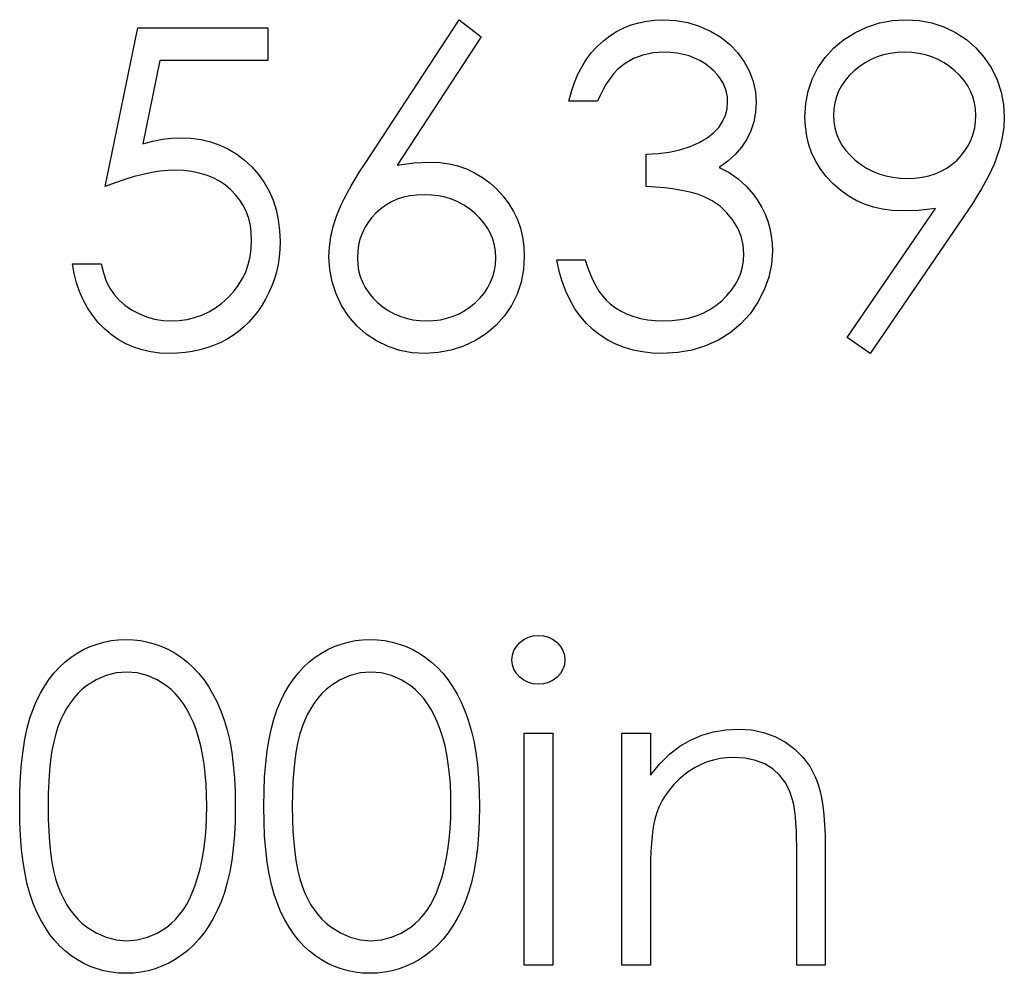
# Model space of a CAD drawing. Header units: inches. Extents: x 1694 to 2505, y -239 to -56.
# Tile 237 of 256: x 1859.635 to 1860.063, y -88.164 to -87.75. Entities that reach past the tile are written whole.
import ezdxf

# ---------------------------------------------------------------- set-up
doc = ezdxf.new("R2010")
doc.units = ezdxf.units.IN
doc.header["$LTSCALE"] = 0.5
doc.header["$MEASUREMENT"] = 0

msp = doc.modelspace()

# ---------------------------------------------------------------- linework, layer by layer
at = {"color": 7, "linetype": 'Continuous'}
for p, q in [((1859.78469, -87.81275), (1859.82582, -87.74987)), ((1859.82581, -87.74987), (1859.83534, -87.75735)), ((1859.89728, -87.75346), (1859.90048, -87.75217)), ((1859.90048, -87.75217), (1859.90382, -87.75117)), ((1859.90382, -87.75117), (1859.90727, -87.75045)), ((1859.90727, -87.75045), (1859.91083, -87.75001)), ((1859.91083, -87.75001), (1859.91453, -87.74987)), ((1859.91453, -87.74987), (1859.91991, -87.75018)), ((1859.91991, -87.75018), (1859.9251, -87.75112)), ((1859.9251, -87.75112), (1859.9301, -87.75266)), ((1859.9301, -87.75266), (1859.93493, -87.75482)), ((1860.00289, -87.75308), (1860.00836, -87.75128)), ((1860.00836, -87.75128), (1860.01401, -87.75023)), ((1860.01401, -87.75023), (1860.01984, -87.74987)), ((1860.01984, -87.74987), (1860.02555, -87.75023)), ((1860.02555, -87.75023), (1860.03105, -87.75125)), ((1860.03105, -87.75125), (1860.03632, -87.75299)), ((1859.67212, -87.82231), (1859.68625, -87.75341)), ((1859.68625, -87.75341), (1859.74278, -87.75341)), ((1859.74278, -87.75341), (1859.74278, -87.76754)), ((1859.88845, -87.75904), (1859.89126, -87.75689)), ((1859.89126, -87.75689), (1859.89422, -87.75504)), ((1859.89422, -87.75504), (1859.89728, -87.75346)), ((1859.93493, -87.75482), (1859.9394, -87.75749)), ((1859.99273, -87.75865), (1859.99762, -87.75556)), ((1859.99762, -87.75556), (1860.00289, -87.75308)), ((1860.03632, -87.75299), (1860.04137, -87.75542)), ((1860.04137, -87.75542), (1860.04606, -87.75849)), ((1859.83534, -87.75735), (1859.79893, -87.81303)), ((1859.8858, -87.76144), (1859.88845, -87.75904)), ((1859.9394, -87.75749), (1859.94332, -87.76061)), ((1859.94332, -87.76061), (1859.94672, -87.76417)), ((1859.98843, -87.76221), (1859.99273, -87.75865)), ((1860.04606, -87.75849), (1860.0502, -87.76207)), ((1859.88116, -87.76702), (1859.88337, -87.76412)), ((1859.88337, -87.76412), (1859.8858, -87.76144)), ((1859.90562, -87.76522), (1859.90159, -87.76671)), ((1859.91001, -87.76431), (1859.90562, -87.76522)), ((1859.9147, -87.76401), (1859.91001, -87.76431)), ((1859.91762, -87.76412), (1859.9147, -87.76401)), ((1859.92044, -87.76442), (1859.91762, -87.76412)), ((1859.92312, -87.76492), (1859.92044, -87.76442)), ((1859.92566, -87.76561), (1859.92312, -87.76492)), ((1859.94672, -87.76417), (1859.94959, -87.76815)), ((1859.98473, -87.76624), (1859.98843, -87.76221)), ((1860.01015, -87.76514), (1860.00736, -87.76602)), ((1860.01305, -87.7645), (1860.01015, -87.76514)), ((1860.01606, -87.76415), (1860.01305, -87.7645)), ((1860.0192, -87.76401), (1860.01606, -87.76415)), ((1860.02238, -87.76415), (1860.0192, -87.76401)), ((1860.02541, -87.7645), (1860.02238, -87.76415)), ((1860.02834, -87.76514), (1860.02541, -87.7645)), ((1860.03113, -87.76602), (1860.02834, -87.76514)), ((1860.0502, -87.76207), (1860.05382, -87.76624)), ((1859.69591, -87.76754), (1859.68849, -87.80378)), ((1859.74278, -87.76754), (1859.69591, -87.76754)), ((1859.8792, -87.77016), (1859.88116, -87.76702)), ((1859.89786, -87.76884), (1859.89612, -87.77016)), ((1859.90159, -87.76671), (1859.89786, -87.76884)), ((1859.92809, -87.76652), (1859.92566, -87.76561)), ((1859.93038, -87.76762), (1859.92809, -87.76652)), ((1859.93253, -87.76892), (1859.93038, -87.76762)), ((1859.93454, -87.77044), (1859.93253, -87.76892)), ((1859.94959, -87.76815), (1859.95185, -87.7724)), ((1859.98161, -87.77077), (1859.98473, -87.76624)), ((1860.00212, -87.76853), (1859.99969, -87.77016)), ((1860.00468, -87.76715), (1860.00212, -87.76853)), ((1860.00736, -87.76602), (1860.00468, -87.76715)), ((1860.03381, -87.76715), (1860.03113, -87.76602)), ((1860.03637, -87.76853), (1860.03381, -87.76715)), ((1860.0388, -87.77016), (1860.03637, -87.76853)), ((1860.05382, -87.76624), (1860.05691, -87.77096)), ((1859.87592, -87.7772), (1859.87743, -87.77356)), ((1859.87743, -87.77356), (1859.8792, -87.77016)), ((1859.89286, -87.77339), (1859.89135, -87.77535)), ((1859.89446, -87.77168), (1859.89286, -87.77339)), ((1859.89612, -87.77016), (1859.89446, -87.77168)), ((1859.93639, -87.77207), (1859.93454, -87.77044)), ((1859.93799, -87.77378), (1859.93639, -87.77207)), ((1859.93935, -87.77557), (1859.93799, -87.77378)), ((1859.95185, -87.7724), (1859.95348, -87.77673)), ((1859.97915, -87.77566), (1859.98161, -87.77077)), ((1859.99737, -87.77204), (1859.99524, -87.77408)), ((1859.99969, -87.77016), (1859.99737, -87.77204)), ((1860.04112, -87.77204), (1860.0388, -87.77016)), ((1860.04325, -87.77408), (1860.04112, -87.77204)), ((1860.05691, -87.77096), (1860.05937, -87.77601)), ((1859.87459, -87.78107), (1859.87592, -87.7772)), ((1859.88985, -87.77751), (1859.88847, -87.77985)), ((1859.89135, -87.77535), (1859.88985, -87.77751)), ((1859.94045, -87.77742), (1859.93935, -87.77557)), ((1859.94131, -87.77938), (1859.94045, -87.77742)), ((1859.95348, -87.77673), (1859.95445, -87.78115)), ((1859.97738, -87.78085), (1859.97915, -87.77566)), ((1859.99342, -87.77626), (1859.99188, -87.77853)), ((1859.99524, -87.77408), (1859.99342, -87.77626)), ((1860.0451, -87.77626), (1860.04325, -87.77408)), ((1860.04664, -87.77853), (1860.0451, -87.77626)), ((1860.05937, -87.77601), (1860.06113, -87.78126)), ((1859.87351, -87.78521), (1859.87459, -87.78107)), ((1859.88715, -87.78242), (1859.88588, -87.78521)), ((1859.88847, -87.77985), (1859.88715, -87.78242)), ((1859.94191, -87.78137), (1859.94131, -87.77938)), ((1859.9423, -87.78347), (1859.94191, -87.78137)), ((1859.95445, -87.78115), (1859.95478, -87.78568)), ((1859.97634, -87.78631), (1859.97738, -87.78085)), ((1859.99061, -87.78087), (1859.98961, -87.78336)), ((1859.99188, -87.77853), (1859.99061, -87.78087)), ((1860.04791, -87.78087), (1860.04664, -87.77853)), ((1860.0489, -87.78336), (1860.04791, -87.78087)), ((1860.06113, -87.78126), (1860.06218, -87.78664)), ((1859.88588, -87.78521), (1859.87351, -87.78521)), ((1859.94216, -87.78855), (1859.94241, -87.78562)), ((1859.94241, -87.78562), (1859.9423, -87.78347)), ((1859.95478, -87.78568), (1859.95453, -87.79004)), ((1859.97598, -87.79208), (1859.97634, -87.78631)), ((1859.9889, -87.78592), (1859.98848, -87.7886)), ((1859.98961, -87.78336), (1859.9889, -87.78592)), ((1860.04962, -87.78592), (1860.0489, -87.78336)), ((1860.05004, -87.7886), (1860.04962, -87.78592)), ((1860.06218, -87.78664), (1860.06254, -87.79222)), ((1859.94145, -87.79136), (1859.94216, -87.78855)), ((1859.95453, -87.79004), (1859.95378, -87.79415)), ((1859.98848, -87.7886), (1859.98834, -87.79139)), ((1860.05017, -87.79139), (1860.05004, -87.7886)), ((1859.93852, -87.79663), (1859.94023, -87.79404)), ((1859.94023, -87.79404), (1859.94145, -87.79136)), ((1859.95378, -87.79415), (1859.95251, -87.79804)), ((1859.97617, -87.7963), (1859.97598, -87.79208)), ((1859.98834, -87.79139), (1859.98848, -87.79418)), ((1859.98848, -87.79418), (1859.98892, -87.79686)), ((1860.04968, -87.79686), (1860.05004, -87.79418)), ((1860.05004, -87.79418), (1860.05017, -87.79139)), ((1860.06254, -87.79222), (1860.06232, -87.79655)), ((1859.93347, -87.80122), (1859.93628, -87.79904)), ((1859.93628, -87.79904), (1859.93852, -87.79663)), ((1859.95251, -87.79804), (1859.95075, -87.80171)), ((1859.97675, -87.80036), (1859.97617, -87.7963)), ((1859.98892, -87.79686), (1859.98967, -87.79942)), ((1859.98967, -87.79942), (1859.99069, -87.80191)), ((1860.04813, -87.80191), (1860.04904, -87.79942)), ((1860.04904, -87.79942), (1860.04968, -87.79686)), ((1860.06232, -87.79655), (1860.06168, -87.80097)), ((1859.68849, -87.80378), (1859.69288, -87.80262)), ((1859.69288, -87.80262), (1859.69705, -87.80177)), ((1859.69705, -87.80177), (1859.70099, -87.80127)), ((1859.70099, -87.80127), (1859.70472, -87.80111)), ((1859.70472, -87.80111), (1859.70933, -87.8013)), ((1859.70933, -87.8013), (1859.71375, -87.80191)), ((1859.71375, -87.80191), (1859.71794, -87.8029)), ((1859.71794, -87.8029), (1859.72194, -87.80428)), ((1859.92607, -87.80492), (1859.93007, -87.80318)), ((1859.93007, -87.80318), (1859.93347, -87.80122)), ((1859.95075, -87.80171), (1859.94848, -87.80514)), ((1859.97772, -87.80425), (1859.97675, -87.80036)), ((1859.99069, -87.80191), (1859.99201, -87.80428)), ((1860.047, -87.80428), (1860.04813, -87.80191)), ((1860.06168, -87.80097), (1860.06058, -87.80552)), ((1859.72194, -87.80428), (1859.72573, -87.80605)), ((1859.72573, -87.80605), (1859.72929, -87.80823)), ((1859.72929, -87.80823), (1859.73265, -87.81079)), ((1859.90708, -87.80817), (1859.91219, -87.80798)), ((1859.90708, -87.82231), (1859.90708, -87.80817)), ((1859.91219, -87.80798), (1859.91704, -87.80734)), ((1859.91704, -87.80734), (1859.92168, -87.80635)), ((1859.92168, -87.80635), (1859.92607, -87.80492)), ((1859.94848, -87.80514), (1859.94572, -87.80834)), ((1859.97904, -87.80795), (1859.97772, -87.80425)), ((1859.98078, -87.81151), (1859.97904, -87.80795)), ((1859.99201, -87.80428), (1859.99364, -87.80654)), ((1859.99364, -87.80654), (1859.99555, -87.8087)), ((1860.04394, -87.8087), (1860.04559, -87.80654)), ((1860.04559, -87.80654), (1860.047, -87.80428)), ((1860.06058, -87.80552), (1860.05906, -87.81016)), ((1859.73265, -87.81079), (1859.73583, -87.81378)), ((1859.79893, -87.81303), (1859.80622, -87.81204)), ((1859.80622, -87.81204), (1859.8132, -87.81171)), ((1859.8132, -87.81171), (1859.8174, -87.8119)), ((1859.8174, -87.8119), (1859.82143, -87.81245)), ((1859.82143, -87.81245), (1859.82529, -87.81336)), ((1859.94247, -87.81129), (1859.93868, -87.81402)), ((1859.94572, -87.80834), (1859.94247, -87.81129)), ((1859.98288, -87.81488), (1859.98078, -87.81151)), ((1859.99555, -87.8087), (1859.99776, -87.81077)), ((1859.99776, -87.81077), (1860.00016, -87.81264)), ((1860.03991, -87.81264), (1860.04203, -87.81077)), ((1860.04203, -87.81077), (1860.04394, -87.8087)), ((1860.05906, -87.81016), (1860.05812, -87.81256)), ((1859.69235, -87.81623), (1859.68863, -87.81701)), ((1859.69589, -87.81568), (1859.69235, -87.81623)), ((1859.69928, -87.81535), (1859.69589, -87.81568)), ((1859.70248, -87.81524), (1859.69928, -87.81535)), ((1859.70618, -87.81538), (1859.70248, -87.81524)), ((1859.70966, -87.81576), (1859.70618, -87.81538)), ((1859.71297, -87.81643), (1859.70966, -87.81576)), ((1859.71609, -87.81734), (1859.71297, -87.81643)), ((1859.73583, -87.81378), (1859.7387, -87.81706)), ((1859.78068, -87.81905), (1859.78262, -87.81596)), ((1859.78262, -87.81596), (1859.78469, -87.81275)), ((1859.82529, -87.81336), (1859.82899, -87.81466)), ((1859.82899, -87.81466), (1859.83252, -87.81632)), ((1859.83252, -87.81632), (1859.83592, -87.81833)), ((1859.93868, -87.81402), (1859.94302, -87.81626)), ((1859.94302, -87.81626), (1859.94697, -87.81897)), ((1859.98539, -87.81808), (1859.98288, -87.81488)), ((1860.00016, -87.81264), (1860.0027, -87.81427)), ((1860.0027, -87.81427), (1860.00537, -87.81565)), ((1860.00537, -87.81565), (1860.00813, -87.81676)), ((1860.00813, -87.81676), (1860.01103, -87.81764)), ((1860.0298, -87.81764), (1860.03256, -87.81676)), ((1860.03256, -87.81676), (1860.03519, -87.81565)), ((1860.03519, -87.81565), (1860.03764, -87.81427)), ((1860.03764, -87.81427), (1860.03991, -87.81264)), ((1860.05699, -87.81507), (1860.05569, -87.81772)), ((1860.05812, -87.81256), (1860.05699, -87.81507)), ((1859.67651, -87.82065), (1859.67212, -87.82231)), ((1859.68071, -87.81921), (1859.67651, -87.82065)), ((1859.68476, -87.818), (1859.68071, -87.81921)), ((1859.68863, -87.81701), (1859.68476, -87.818)), ((1859.71902, -87.81855), (1859.71609, -87.81734)), ((1859.72175, -87.81999), (1859.71902, -87.81855)), ((1859.72432, -87.8217), (1859.72175, -87.81999)), ((1859.7387, -87.81706), (1859.74118, -87.82054)), ((1859.74118, -87.82054), (1859.74331, -87.82427)), ((1859.77895, -87.822), (1859.78068, -87.81905)), ((1859.83592, -87.81833), (1859.83912, -87.82073)), ((1859.83912, -87.82073), (1859.84218, -87.82349)), ((1859.94697, -87.81897), (1859.9505, -87.82214)), ((1859.98826, -87.82112), (1859.98539, -87.81808)), ((1860.01103, -87.81764), (1860.01407, -87.81828)), ((1860.01407, -87.81828), (1860.01722, -87.81863)), ((1860.01722, -87.81863), (1860.02047, -87.81877)), ((1860.02047, -87.81877), (1860.02376, -87.81863)), ((1860.02376, -87.81863), (1860.02685, -87.81828)), ((1860.02685, -87.81828), (1860.0298, -87.81764)), ((1860.05423, -87.82046), (1860.0526, -87.82335)), ((1860.05569, -87.81772), (1860.05423, -87.82046)), ((1859.72666, -87.82369), (1859.72432, -87.8217)), ((1859.72879, -87.82587), (1859.72666, -87.82369)), ((1859.74331, -87.82427), (1859.74502, -87.82818)), ((1859.77594, -87.82761), (1859.77734, -87.82487)), ((1859.77734, -87.82487), (1859.77895, -87.822)), ((1859.84218, -87.82349), (1859.84497, -87.82653)), ((1859.91114, -87.82255), (1859.90708, -87.82231)), ((1859.91495, -87.82288), (1859.91114, -87.82255)), ((1859.91845, -87.8233), (1859.91495, -87.82288)), ((1859.92168, -87.8238), (1859.91845, -87.8233)), ((1859.92466, -87.82438), (1859.92168, -87.8238)), ((1859.92734, -87.82501), (1859.92466, -87.82438)), ((1859.92977, -87.82576), (1859.92734, -87.82501)), ((1859.9505, -87.82214), (1859.95362, -87.82578)), ((1859.99141, -87.82388), (1859.98826, -87.82112)), ((1859.99475, -87.82628), (1859.99141, -87.82388)), ((1860.0526, -87.82335), (1860.05081, -87.82634)), ((1859.73064, -87.82821), (1859.72879, -87.82587)), ((1859.73219, -87.83072), (1859.73064, -87.82821)), ((1859.74502, -87.82818), (1859.74637, -87.83235)), ((1859.77467, -87.8302), (1859.77594, -87.82761)), ((1859.79639, -87.82896), (1859.79402, -87.83034)), ((1859.79893, -87.82783), (1859.79639, -87.82896)), ((1859.80163, -87.82697), (1859.79893, -87.82783)), ((1859.80448, -87.82634), (1859.80163, -87.82697)), ((1859.80746, -87.82598), (1859.80448, -87.82634)), ((1859.81061, -87.82584), (1859.80746, -87.82598)), ((1859.81378, -87.82598), (1859.81061, -87.82584)), ((1859.81682, -87.82634), (1859.81378, -87.82598)), ((1859.81974, -87.82697), (1859.81682, -87.82634)), ((1859.82256, -87.82783), (1859.81974, -87.82697)), ((1859.82524, -87.82896), (1859.82256, -87.82783)), ((1859.8278, -87.83034), (1859.82524, -87.82896)), ((1859.84497, -87.82653), (1859.8474, -87.82973)), ((1859.93189, -87.82658), (1859.92977, -87.82576)), ((1859.9357, -87.82852), (1859.93189, -87.82658)), ((1859.93913, -87.83086), (1859.9357, -87.82852)), ((1859.95362, -87.82578), (1859.95555, -87.82854)), ((1859.95555, -87.82854), (1859.95721, -87.83141)), ((1859.99823, -87.8283), (1859.99475, -87.82628)), ((1860.0019, -87.82995), (1859.99823, -87.8283)), ((1860.04882, -87.82945), (1860.04667, -87.83268)), ((1860.05081, -87.82634), (1860.04882, -87.82945)), ((1859.73345, -87.8334), (1859.73219, -87.83072)), ((1859.73445, -87.83622), (1859.73345, -87.8334)), ((1859.74637, -87.83235), (1859.74731, -87.83674)), ((1859.77265, -87.83509), (1859.77359, -87.83271)), ((1859.77359, -87.83271), (1859.77467, -87.8302)), ((1859.78968, -87.83384), (1859.78781, -87.83589)), ((1859.79178, -87.83197), (1859.78968, -87.83384)), ((1859.79402, -87.83034), (1859.79178, -87.83197)), ((1859.83026, -87.83197), (1859.8278, -87.83034)), ((1859.83261, -87.83384), (1859.83026, -87.83197)), ((1859.83473, -87.83589), (1859.83261, -87.83384)), ((1859.8474, -87.82973), (1859.84944, -87.8331)), ((1859.84944, -87.8331), (1859.8511, -87.83663)), ((1859.94211, -87.83365), (1859.93913, -87.83086)), ((1859.9447, -87.83685), (1859.94211, -87.83365)), ((1859.95721, -87.83141), (1859.95864, -87.83434)), ((1859.99436, -87.88786), (1860.03267, -87.83186)), ((1860.00571, -87.83125), (1860.0019, -87.82995)), ((1860.04667, -87.83268), (1860.00424, -87.89474)), ((1860.00971, -87.83216), (1860.00571, -87.83125)), ((1860.01385, -87.83271), (1860.00971, -87.83216)), ((1860.01818, -87.8329), (1860.01385, -87.83271)), ((1860.02533, -87.83263), (1860.01818, -87.8329)), ((1860.03267, -87.83186), (1860.02533, -87.83263)), ((1859.73517, -87.8392), (1859.73445, -87.83622)), ((1859.74731, -87.83674), (1859.74789, -87.84135)), ((1859.77119, -87.83967), (1859.77265, -87.83509)), ((1859.78618, -87.83807), (1859.7848, -87.84033)), ((1859.78781, -87.83589), (1859.78618, -87.83807)), ((1859.83658, -87.83807), (1859.83473, -87.83589)), ((1859.83815, -87.84033), (1859.83658, -87.83807)), ((1859.8511, -87.83663), (1859.8524, -87.84036)), ((1859.9468, -87.8403), (1859.9447, -87.83685)), ((1859.95864, -87.83434), (1859.9598, -87.83738)), ((1859.9598, -87.83738), (1859.96068, -87.84047)), ((1859.73558, -87.84235), (1859.73517, -87.8392)), ((1859.73572, -87.84566), (1859.73558, -87.84235)), ((1859.74789, -87.84135), (1859.74808, -87.84618)), ((1859.77014, -87.84414), (1859.77119, -87.83967)), ((1859.7848, -87.84033), (1859.78367, -87.8427)), ((1859.83945, -87.8427), (1859.83815, -87.84033)), ((1859.8524, -87.84036), (1859.85334, -87.84425)), ((1859.94829, -87.84389), (1859.9468, -87.8403)), ((1859.96068, -87.84047), (1859.96132, -87.84364)), ((1859.73555, -87.84933), (1859.73572, -87.84566)), ((1859.74808, -87.84618), (1859.74797, -87.84955)), ((1859.7695, -87.84853), (1859.77014, -87.84414)), ((1859.78278, -87.84519), (1859.78215, -87.84778)), ((1859.78367, -87.8427), (1859.78278, -87.84519)), ((1859.84045, -87.84519), (1859.83945, -87.8427)), ((1859.84114, -87.84778), (1859.84045, -87.84519)), ((1859.85334, -87.84425), (1859.85389, -87.84831)), ((1859.94917, -87.84762), (1859.94829, -87.84389)), ((1859.96132, -87.84364), (1859.96171, -87.84693)), ((1859.73508, -87.85283), (1859.73555, -87.84933)), ((1859.74797, -87.84955), (1859.7477, -87.85286)), ((1859.76928, -87.85278), (1859.7695, -87.84853)), ((1859.78179, -87.85046), (1859.78165, -87.85328)), ((1859.78215, -87.84778), (1859.78179, -87.85046)), ((1859.84158, -87.85046), (1859.84114, -87.84778)), ((1859.84171, -87.85328), (1859.84158, -87.85046)), ((1859.85389, -87.84831), (1859.85408, -87.85253)), ((1859.94948, -87.85145), (1859.94917, -87.84762)), ((1859.96184, -87.85027), (1859.96146, -87.85604)), ((1859.96171, -87.84693), (1859.96184, -87.85027)), ((1859.73428, -87.85617), (1859.73508, -87.85283)), ((1859.7477, -87.85286), (1859.7472, -87.85609)), ((1859.76964, -87.85833), (1859.76928, -87.85278)), ((1859.78165, -87.85328), (1859.78179, -87.85606)), ((1859.84158, -87.85606), (1859.84171, -87.85328)), ((1859.85408, -87.85253), (1859.85375, -87.8583)), ((1859.86926, -87.85896), (1859.86821, -87.8541)), ((1859.86821, -87.8541), (1859.88058, -87.8541)), ((1859.88058, -87.8541), (1859.88157, -87.85728)), ((1859.94887, -87.85711), (1859.94934, -87.85432)), ((1859.94934, -87.85432), (1859.94948, -87.85145)), ((1859.65871, -87.86007), (1859.65799, -87.85587)), ((1859.65799, -87.85587), (1859.67035, -87.85587)), ((1859.67035, -87.85587), (1859.67135, -87.85979)), ((1859.73169, -87.86241), (1859.73315, -87.85938)), ((1859.73315, -87.85938), (1859.73428, -87.85617)), ((1859.74651, -87.85927), (1859.74563, -87.86236)), ((1859.7472, -87.85609), (1859.74651, -87.85927)), ((1859.77066, -87.86371), (1859.76964, -87.85833)), ((1859.78179, -87.85606), (1859.7822, -87.85871)), ((1859.7822, -87.85871), (1859.78289, -87.86131)), ((1859.84047, -87.86131), (1859.84116, -87.85871)), ((1859.84116, -87.85871), (1859.84158, -87.85606)), ((1859.85375, -87.8583), (1859.8527, -87.86379)), ((1859.87059, -87.86349), (1859.86926, -87.85896)), ((1859.88157, -87.85728), (1859.88265, -87.86023)), ((1859.94813, -87.85982), (1859.94887, -87.85711)), ((1859.96146, -87.85604), (1859.96027, -87.86167)), ((1859.6597, -87.86407), (1859.65871, -87.86007)), ((1859.67135, -87.85979), (1859.67262, -87.8633)), ((1859.67262, -87.8633), (1859.67419, -87.86644)), ((1859.72992, -87.86531), (1859.73169, -87.86241)), ((1859.74563, -87.86236), (1859.74455, -87.86537)), ((1859.7724, -87.8689), (1859.77066, -87.86371)), ((1859.78289, -87.86131), (1859.78386, -87.86377)), ((1859.78386, -87.86377), (1859.78507, -87.86614)), ((1859.83826, -87.86614), (1859.83951, -87.86377)), ((1859.83951, -87.86377), (1859.84047, -87.86131)), ((1859.8527, -87.86379), (1859.85099, -87.86898)), ((1859.87216, -87.86774), (1859.87059, -87.86349)), ((1859.88265, -87.86023), (1859.88386, -87.86296)), ((1859.88386, -87.86296), (1859.88516, -87.86545)), ((1859.94572, -87.86492), (1859.94708, -87.86241)), ((1859.94708, -87.86241), (1859.94813, -87.85982)), ((1859.96027, -87.86167), (1859.95831, -87.86719)), ((1859.66097, -87.86788), (1859.6597, -87.86407)), ((1859.66254, -87.87147), (1859.66097, -87.86788)), ((1859.67419, -87.86644), (1859.67604, -87.8692)), ((1859.72542, -87.87061), (1859.72782, -87.86804)), ((1859.72782, -87.86804), (1859.72992, -87.86531)), ((1859.74455, -87.86537), (1859.74325, -87.86832)), ((1859.78507, -87.86614), (1859.78659, -87.86837)), ((1859.83677, -87.86837), (1859.83826, -87.86614)), ((1859.87401, -87.87166), (1859.87216, -87.86774)), ((1859.88516, -87.86545), (1859.88654, -87.86771)), ((1859.88654, -87.86771), (1859.88806, -87.86976)), ((1859.94211, -87.86964), (1859.94407, -87.86733)), ((1859.94407, -87.86733), (1859.94572, -87.86492)), ((1859.95831, -87.86719), (1859.95555, -87.87254)), ((1859.66442, -87.87489), (1859.66254, -87.87147)), ((1859.67604, -87.8692), (1859.67822, -87.87163)), ((1859.67822, -87.87163), (1859.68073, -87.87381)), ((1859.72277, -87.87296), (1859.72542, -87.87061)), ((1859.74179, -87.87122), (1859.74016, -87.87398)), ((1859.74325, -87.86832), (1859.74179, -87.87122)), ((1859.7748, -87.87395), (1859.7724, -87.8689)), ((1859.78659, -87.86837), (1859.78836, -87.87056)), ((1859.78836, -87.87056), (1859.79043, -87.8726)), ((1859.83291, -87.8726), (1859.83498, -87.87056)), ((1859.83498, -87.87056), (1859.83677, -87.86837)), ((1859.85099, -87.86898), (1859.84856, -87.87392)), ((1859.87611, -87.8753), (1859.87401, -87.87166)), ((1859.88806, -87.86976), (1859.88966, -87.87158)), ((1859.88966, -87.87158), (1859.89137, -87.87315)), ((1859.93733, -87.87392), (1859.93984, -87.87188)), ((1859.93984, -87.87188), (1859.94211, -87.86964)), ((1859.66657, -87.87809), (1859.66442, -87.87489)), ((1859.68073, -87.87381), (1859.68358, -87.87577)), ((1859.68358, -87.87577), (1859.68675, -87.87746)), ((1859.71711, -87.87671), (1859.72001, -87.87497)), ((1859.72001, -87.87497), (1859.72277, -87.87296)), ((1859.73837, -87.87657), (1859.73646, -87.879)), ((1859.74016, -87.87398), (1859.73837, -87.87657)), ((1859.77781, -87.87862), (1859.7748, -87.87395)), ((1859.79043, -87.8726), (1859.79269, -87.87448)), ((1859.79269, -87.87448), (1859.79507, -87.8761)), ((1859.79507, -87.8761), (1859.79755, -87.87748)), ((1859.82582, -87.87748), (1859.8283, -87.8761)), ((1859.8283, -87.8761), (1859.83065, -87.87448)), ((1859.83065, -87.87448), (1859.83291, -87.8726)), ((1859.84856, -87.87392), (1859.84552, -87.87845)), ((1859.87848, -87.87864), (1859.87611, -87.8753)), ((1859.89137, -87.87315), (1859.89372, -87.87489)), ((1859.89372, -87.87489), (1859.8962, -87.87641)), ((1859.8962, -87.87641), (1859.89885, -87.8777)), ((1859.93176, -87.87721), (1859.93465, -87.87569)), ((1859.93465, -87.87569), (1859.93733, -87.87392)), ((1859.95555, -87.87254), (1859.95213, -87.87754)), ((1859.669, -87.8811), (1859.66657, -87.87809)), ((1859.68675, -87.87746), (1859.69012, -87.87884)), ((1859.69012, -87.87884), (1859.6936, -87.8798)), ((1859.6936, -87.8798), (1859.69713, -87.88041)), ((1859.69713, -87.88041), (1859.70075, -87.8806)), ((1859.70075, -87.8806), (1859.70428, -87.88044)), ((1859.70428, -87.88044), (1859.70767, -87.87997)), ((1859.70767, -87.87997), (1859.71096, -87.8792)), ((1859.71096, -87.8792), (1859.71411, -87.87809)), ((1859.71411, -87.87809), (1859.71711, -87.87671)), ((1859.73646, -87.879), (1859.73442, -87.88127)), ((1859.78137, -87.88273), (1859.77781, -87.87862)), ((1859.79755, -87.87748), (1859.80014, -87.87859)), ((1859.80014, -87.87859), (1859.80285, -87.87947)), ((1859.80285, -87.87947), (1859.80569, -87.88011)), ((1859.80569, -87.88011), (1859.80862, -87.88047)), ((1859.80862, -87.88047), (1859.81168, -87.8806)), ((1859.81168, -87.8806), (1859.81475, -87.88047)), ((1859.81475, -87.88047), (1859.81767, -87.88011)), ((1859.81767, -87.88011), (1859.82052, -87.87947)), ((1859.82052, -87.87947), (1859.82322, -87.87859)), ((1859.82322, -87.87859), (1859.82582, -87.87748)), ((1859.84552, -87.87845), (1859.84188, -87.88248)), ((1859.8811, -87.88168), (1859.87848, -87.87864)), ((1859.89885, -87.8777), (1859.90164, -87.87873)), ((1859.90164, -87.87873), (1859.90459, -87.87955)), ((1859.90459, -87.87955), (1859.90771, -87.88013)), ((1859.90771, -87.88013), (1859.91097, -87.88049)), ((1859.91097, -87.88049), (1859.91439, -87.8806)), ((1859.91439, -87.8806), (1859.91826, -87.88047)), ((1859.91826, -87.88047), (1859.92193, -87.88005)), ((1859.92193, -87.88005), (1859.92541, -87.87939)), ((1859.92541, -87.87939), (1859.92869, -87.87842)), ((1859.92869, -87.87842), (1859.93176, -87.87721)), ((1859.95213, -87.87754), (1859.94815, -87.88193)), ((1859.67173, -87.88392), (1859.669, -87.8811)), ((1859.67469, -87.88646), (1859.67173, -87.88392)), ((1859.73221, -87.88336), (1859.72987, -87.8853)), ((1859.73442, -87.88127), (1859.73221, -87.88336)), ((1859.78543, -87.88629), (1859.78137, -87.88273)), ((1859.84188, -87.88248), (1859.83768, -87.88604)), ((1859.884, -87.88441), (1859.8811, -87.88168)), ((1859.88712, -87.88684), (1859.884, -87.88441)), ((1859.94815, -87.88193), (1859.94357, -87.88574)), ((1859.67783, -87.88864), (1859.67469, -87.88646)), ((1859.68112, -87.89051), (1859.67783, -87.88864)), ((1859.72479, -87.88866), (1859.72205, -87.8901)), ((1859.72741, -87.88706), (1859.72479, -87.88866)), ((1859.72987, -87.8853), (1859.72741, -87.88706)), ((1859.79001, -87.8893), (1859.78543, -87.88629)), ((1859.79495, -87.89167), (1859.79001, -87.8893)), ((1859.83288, -87.8891), (1859.82772, -87.89156)), ((1859.83768, -87.88604), (1859.83288, -87.8891)), ((1859.89043, -87.88894), (1859.88712, -87.88684)), ((1859.89391, -87.89071), (1859.89043, -87.88894)), ((1859.93844, -87.88894), (1859.93286, -87.89148)), ((1859.94357, -87.88574), (1859.93844, -87.88894)), ((1860.00424, -87.89474), (1859.99436, -87.88786)), ((1859.68457, -87.89203), (1859.68112, -87.89051)), ((1859.68819, -87.89322), (1859.68457, -87.89203)), ((1859.69197, -87.89405), (1859.68819, -87.89322)), ((1859.71325, -87.89322), (1859.7101, -87.89388)), ((1859.71629, -87.89236), (1859.71325, -87.89322)), ((1859.71921, -87.89131), (1859.71629, -87.89236)), ((1859.72205, -87.8901), (1859.71921, -87.89131)), ((1859.80012, -87.89338), (1859.79495, -87.89167)), ((1859.80547, -87.8944), (1859.80012, -87.89338)), ((1859.82234, -87.89333), (1859.81679, -87.89438)), ((1859.82772, -87.89156), (1859.82234, -87.89333)), ((1859.89758, -87.89214), (1859.89391, -87.89071)), ((1859.90145, -87.89327), (1859.89758, -87.89214)), ((1859.90551, -87.8941), (1859.90145, -87.89327)), ((1859.92695, -87.89327), (1859.92072, -87.89438)), ((1859.93286, -87.89148), (1859.92695, -87.89327)), ((1859.69591, -87.89457), (1859.69197, -87.89405)), ((1859.70003, -87.89474), (1859.69591, -87.89457)), ((1859.70348, -87.89465), (1859.70003, -87.89474)), ((1859.70685, -87.89435), (1859.70348, -87.89465)), ((1859.7101, -87.89388), (1859.70685, -87.89435)), ((1859.81102, -87.89474), (1859.80547, -87.8944)), ((1859.81679, -87.89438), (1859.81102, -87.89474)), ((1859.90976, -87.89457), (1859.90551, -87.8941)), ((1859.91417, -87.89474), (1859.90976, -87.89457)), ((1859.92072, -87.89438), (1859.91417, -87.89474)), ((1859.85588, -88.01791), (1859.85795, -88.01733)), ((1859.85795, -88.01733), (1859.86021, -88.01714)), ((1859.86021, -88.01714), (1859.8625, -88.01733)), ((1859.8625, -88.01733), (1859.86463, -88.01791)), ((1859.66279, -88.02324), (1859.66563, -88.02191)), ((1859.66563, -88.02191), (1859.66859, -88.02084)), ((1859.66859, -88.02084), (1859.6716, -88.01998)), ((1859.6716, -88.01998), (1859.67469, -88.01937)), ((1859.67469, -88.01937), (1859.67783, -88.01901)), ((1859.67783, -88.01901), (1859.68109, -88.0189)), ((1859.68109, -88.0189), (1859.68438, -88.01901)), ((1859.68438, -88.01901), (1859.68761, -88.01937)), ((1859.68761, -88.01937), (1859.69073, -88.01998)), ((1859.69073, -88.01998), (1859.69379, -88.02084)), ((1859.69379, -88.02084), (1859.69677, -88.02191)), ((1859.69677, -88.02191), (1859.69967, -88.02324)), ((1859.76879, -88.02324), (1859.77163, -88.02191)), ((1859.77163, -88.02191), (1859.77458, -88.02084)), ((1859.77458, -88.02084), (1859.77759, -88.01998)), ((1859.77759, -88.01998), (1859.78068, -88.01937)), ((1859.78068, -88.01937), (1859.78383, -88.01901)), ((1859.78383, -88.01901), (1859.78709, -88.0189)), ((1859.78709, -88.0189), (1859.79037, -88.01901)), ((1859.79037, -88.01901), (1859.7936, -88.01937)), ((1859.7936, -88.01937), (1859.79672, -88.01998)), ((1859.79672, -88.01998), (1859.79979, -88.02084)), ((1859.79979, -88.02084), (1859.80277, -88.02191)), ((1859.80277, -88.02191), (1859.80567, -88.02324)), ((1859.84964, -88.02371), (1859.85069, -88.02188)), ((1859.85069, -88.02188), (1859.85215, -88.02026)), ((1859.85215, -88.02026), (1859.85392, -88.0189)), ((1859.85392, -88.0189), (1859.85588, -88.01791)), ((1859.86463, -88.01791), (1859.86659, -88.0189)), ((1859.86659, -88.0189), (1859.86835, -88.02026)), ((1859.86835, -88.02026), (1859.86984, -88.02188)), ((1859.86984, -88.02188), (1859.87089, -88.02371)), ((1859.6573, -88.0266), (1859.66, -88.02481)), ((1859.66, -88.02481), (1859.66279, -88.02324)), ((1859.69967, -88.02324), (1859.70251, -88.02481)), ((1859.70251, -88.02481), (1859.70524, -88.02663)), ((1859.76329, -88.0266), (1859.766, -88.02481)), ((1859.766, -88.02481), (1859.76879, -88.02324)), ((1859.80567, -88.02324), (1859.80851, -88.02481)), ((1859.80851, -88.02481), (1859.81124, -88.02663)), ((1859.84878, -88.02779), (1859.849, -88.02567)), ((1859.849, -88.02567), (1859.84964, -88.02371)), ((1859.87089, -88.02371), (1859.87153, -88.02567)), ((1859.87153, -88.02567), (1859.87175, -88.02779)), ((1859.65227, -88.03088), (1859.6547, -88.02865)), ((1859.6547, -88.02865), (1859.6573, -88.0266)), ((1859.70524, -88.02663), (1859.70787, -88.02867)), ((1859.70787, -88.02867), (1859.71038, -88.03099)), ((1859.75827, -88.03088), (1859.7607, -88.02865)), ((1859.7607, -88.02865), (1859.76329, -88.0266)), ((1859.81124, -88.02663), (1859.81386, -88.02867)), ((1859.81386, -88.02867), (1859.81638, -88.03099)), ((1859.849, -88.02986), (1859.84878, -88.02779)), ((1859.84964, -88.03179), (1859.849, -88.02986)), ((1859.87153, -88.02986), (1859.87089, -88.03179)), ((1859.87175, -88.02779), (1859.87153, -88.02986)), ((1859.64788, -88.03607), (1859.65001, -88.03337)), ((1859.65001, -88.03337), (1859.65227, -88.03088)), ((1859.67251, -88.03453), (1859.66823, -88.03643)), ((1859.67695, -88.03342), (1859.67251, -88.03453)), ((1859.68151, -88.03304), (1859.67695, -88.03342)), ((1859.68601, -88.03342), (1859.68151, -88.03304)), ((1859.69039, -88.03453), (1859.68601, -88.03342)), ((1859.69464, -88.03643), (1859.69039, -88.03453)), ((1859.71038, -88.03099), (1859.71272, -88.03353)), ((1859.71272, -88.03353), (1859.71493, -88.03629)), ((1859.75388, -88.03607), (1859.75601, -88.03337)), ((1859.75601, -88.03337), (1859.75827, -88.03088)), ((1859.7785, -88.03453), (1859.77422, -88.03643)), ((1859.78295, -88.03342), (1859.7785, -88.03453)), ((1859.7875, -88.03304), (1859.78295, -88.03342)), ((1859.792, -88.03342), (1859.7875, -88.03304)), ((1859.79639, -88.03453), (1859.792, -88.03342)), ((1859.80064, -88.03643), (1859.79639, -88.03453)), ((1859.81638, -88.03099), (1859.81872, -88.03353)), ((1859.81872, -88.03353), (1859.82093, -88.03629)), ((1859.85069, -88.03359), (1859.84964, -88.03179)), ((1859.85215, -88.03522), (1859.85069, -88.03359)), ((1859.86984, -88.03359), (1859.86835, -88.03522)), ((1859.87089, -88.03179), (1859.86984, -88.03359)), ((1859.64405, -88.04217), (1859.6459, -88.03903)), ((1859.6459, -88.03903), (1859.64788, -88.03607)), ((1859.66406, -88.03905), (1859.66207, -88.04063)), ((1859.66823, -88.03643), (1859.66406, -88.03905)), ((1859.69881, -88.03905), (1859.69464, -88.03643)), ((1859.7008, -88.04065), (1859.69881, -88.03905)), ((1859.71493, -88.03629), (1859.717, -88.03933)), ((1859.75004, -88.04217), (1859.75189, -88.03903)), ((1859.75189, -88.03903), (1859.75388, -88.03607)), ((1859.77006, -88.03905), (1859.76807, -88.04063)), ((1859.77422, -88.03643), (1859.77006, -88.03905)), ((1859.80481, -88.03905), (1859.80064, -88.03643)), ((1859.8068, -88.04065), (1859.80481, -88.03905)), ((1859.82093, -88.03629), (1859.823, -88.03933)), ((1859.85392, -88.03657), (1859.85215, -88.03522)), ((1859.85588, -88.03756), (1859.85392, -88.03657)), ((1859.85795, -88.03814), (1859.85588, -88.03756)), ((1859.86021, -88.03834), (1859.85795, -88.03814)), ((1859.8625, -88.03814), (1859.86021, -88.03834)), ((1859.86463, -88.03756), (1859.8625, -88.03814)), ((1859.86659, -88.03657), (1859.86463, -88.03756)), ((1859.86835, -88.03522), (1859.86659, -88.03657)), ((1859.64236, -88.04557), (1859.64405, -88.04217)), ((1859.66022, -88.04239), (1859.65848, -88.04435)), ((1859.66207, -88.04063), (1859.66022, -88.04239)), ((1859.70268, -88.04248), (1859.7008, -88.04065)), ((1859.70447, -88.04452), (1859.70268, -88.04248)), ((1859.717, -88.03933), (1859.71894, -88.04259)), ((1859.71894, -88.04259), (1859.7207, -88.04609)), ((1859.74836, -88.04557), (1859.75004, -88.04217)), ((1859.76622, -88.04239), (1859.76448, -88.04435)), ((1859.76807, -88.04063), (1859.76622, -88.04239)), ((1859.80867, -88.04248), (1859.8068, -88.04065)), ((1859.81047, -88.04452), (1859.80867, -88.04248)), ((1859.823, -88.03933), (1859.82493, -88.04259)), ((1859.82493, -88.04259), (1859.8267, -88.04609)), ((1859.64085, -88.04918), (1859.64236, -88.04557)), ((1859.65688, -88.04648), (1859.65539, -88.04877)), ((1859.65848, -88.04435), (1859.65688, -88.04648)), ((1859.70613, -88.04678), (1859.70447, -88.04452)), ((1859.70767, -88.04927), (1859.70613, -88.04678)), ((1859.7207, -88.04609), (1859.72236, -88.04985)), ((1859.74684, -88.04918), (1859.74836, -88.04557)), ((1859.76288, -88.04648), (1859.76139, -88.04877)), ((1859.76448, -88.04435), (1859.76288, -88.04648)), ((1859.81212, -88.04678), (1859.81047, -88.04452)), ((1859.81367, -88.04927), (1859.81212, -88.04678)), ((1859.8267, -88.04609), (1859.82835, -88.04985)), ((1859.63949, -88.0531), (1859.64085, -88.04918)), ((1859.65401, -88.05125), (1859.65277, -88.0539)), ((1859.65539, -88.04877), (1859.65401, -88.05125)), ((1859.70911, -88.05197), (1859.70767, -88.04927)), ((1859.72236, -88.04985), (1859.72382, -88.05388)), ((1859.74549, -88.0531), (1859.74684, -88.04918)), ((1859.76001, -88.05125), (1859.75877, -88.0539)), ((1859.76139, -88.04877), (1859.76001, -88.05125)), ((1859.81511, -88.05197), (1859.81367, -88.04927)), ((1859.82835, -88.04985), (1859.82982, -88.05388)), ((1859.63831, -88.05741), (1859.63949, -88.0531)), ((1859.65277, -88.0539), (1859.65164, -88.05675)), ((1859.71043, -88.05487), (1859.70911, -88.05197)), ((1859.71165, -88.05802), (1859.71043, -88.05487)), ((1859.72382, -88.05388), (1859.72512, -88.05824)), ((1859.7443, -88.05741), (1859.74549, -88.0531)), ((1859.75877, -88.0539), (1859.75764, -88.05675)), ((1859.81643, -88.05487), (1859.81511, -88.05197)), ((1859.81764, -88.05802), (1859.81643, -88.05487)), ((1859.82982, -88.05388), (1859.83112, -88.05824)), ((1859.63729, -88.0621), (1859.63831, -88.05741)), ((1859.65065, -88.05984), (1859.64979, -88.06329)), ((1859.65164, -88.05675), (1859.65065, -88.05984)), ((1859.71272, -88.06138), (1859.71165, -88.05802)), ((1859.72512, -88.05824), (1859.7262, -88.06293)), ((1859.74328, -88.0621), (1859.7443, -88.05741)), ((1859.75664, -88.05984), (1859.75579, -88.06329)), ((1859.75764, -88.05675), (1859.75664, -88.05984)), ((1859.81872, -88.06138), (1859.81764, -88.05802)), ((1859.83112, -88.05824), (1859.83219, -88.06293)), ((1859.85408, -88.05954), (1859.86645, -88.05954)), ((1859.85408, -88.16023), (1859.85408, -88.05954)), ((1859.86645, -88.05954), (1859.86645, -88.16023)), ((1859.89648, -88.05954), (1859.90885, -88.05954)), ((1859.89648, -88.16023), (1859.89648, -88.05954)), ((1859.90885, -88.05954), (1859.90885, -88.0777)), ((1859.92632, -88.06252), (1859.9312, -88.06045)), ((1859.9312, -88.06045), (1859.93631, -88.05896)), ((1859.93631, -88.05896), (1859.94164, -88.05807)), ((1859.94164, -88.05807), (1859.94716, -88.05777)), ((1859.94716, -88.05777), (1859.95273, -88.05813)), ((1859.95273, -88.05813), (1859.95798, -88.05918)), ((1859.95798, -88.05918), (1859.96289, -88.06097)), ((1859.63648, -88.06718), (1859.63729, -88.0621)), ((1859.64979, -88.06329), (1859.64904, -88.06707)), ((1859.71369, -88.06497), (1859.71272, -88.06138)), ((1859.7262, -88.06293), (1859.72708, -88.06795)), ((1859.74248, -88.06718), (1859.74328, -88.0621)), ((1859.75579, -88.06329), (1859.75504, -88.06707)), ((1859.81969, -88.06497), (1859.81872, -88.06138)), ((1859.83219, -88.06293), (1859.83308, -88.06795)), ((1859.92163, -88.06525), (1859.92632, -88.06252)), ((1859.96289, -88.06097), (1859.96748, -88.06345)), ((1859.96748, -88.06345), (1859.97162, -88.06655)), ((1859.63585, -88.07265), (1859.63648, -88.06718)), ((1859.64904, -88.06707), (1859.64846, -88.07124)), ((1859.71446, -88.06878), (1859.71369, -88.06497)), ((1859.71513, -88.07284), (1859.71446, -88.06878)), ((1859.72708, -88.06795), (1859.72777, -88.07331)), ((1859.74185, -88.07265), (1859.74248, -88.06718)), ((1859.75504, -88.06707), (1859.75446, -88.07124)), ((1859.82046, -88.06878), (1859.81969, -88.06497)), ((1859.82112, -88.07284), (1859.82046, -88.06878)), ((1859.83308, -88.06795), (1859.83377, -88.07331)), ((1859.9129, -88.07284), (1859.91715, -88.06867)), ((1859.91715, -88.06867), (1859.92163, -88.06525)), ((1859.97162, -88.06655), (1859.9752, -88.07013)), ((1859.63538, -88.07853), (1859.63585, -88.07265)), ((1859.64846, -88.07124), (1859.648, -88.07574)), ((1859.71562, -88.07712), (1859.71513, -88.07284)), ((1859.72777, -88.07331), (1859.72827, -88.07902)), ((1859.74138, -88.07853), (1859.74185, -88.07265)), ((1859.75446, -88.07124), (1859.75399, -88.07574)), ((1859.82162, -88.07712), (1859.82112, -88.07284)), ((1859.83377, -88.07331), (1859.83426, -88.07902)), ((1859.90885, -88.0777), (1859.9129, -88.07284)), ((1859.93087, -88.07314), (1859.92828, -88.07444)), ((1859.93355, -88.07204), (1859.93087, -88.07314)), ((1859.93628, -88.07121), (1859.93355, -88.07204)), ((1859.93913, -88.0706), (1859.93628, -88.07121)), ((1859.94202, -88.07025), (1859.93913, -88.0706)), ((1859.94501, -88.07013), (1859.94202, -88.07025)), ((1859.95003, -88.07044), (1859.94501, -88.07013)), ((1859.95456, -88.07138), (1859.95003, -88.07044)), ((1859.95859, -88.07292), (1859.95456, -88.07138)), ((1859.96212, -88.0751), (1859.95859, -88.07292)), ((1859.9752, -88.07013), (1859.97819, -88.07422)), ((1859.648, -88.07574), (1859.64766, -88.08057)), ((1859.71601, -88.08162), (1859.71562, -88.07712)), ((1859.75399, -88.07574), (1859.75366, -88.08057)), ((1859.82201, -88.08162), (1859.82162, -88.07712)), ((1859.92577, -88.07601), (1859.92334, -88.07781)), ((1859.92828, -88.07444), (1859.92577, -88.07601)), ((1859.96513, -88.07789), (1859.96212, -88.0751)), ((1859.97819, -88.07422), (1859.98059, -88.0788)), ((1859.6351, -88.08476), (1859.63538, -88.07853)), ((1859.64766, -88.08057), (1859.64744, -88.08579)), ((1859.7162, -88.08637), (1859.71601, -88.08162)), ((1859.72827, -88.07902), (1859.72854, -88.08504)), ((1859.7411, -88.08476), (1859.74138, -88.07853)), ((1859.75366, -88.08057), (1859.75344, -88.08579)), ((1859.8222, -88.08637), (1859.82201, -88.08162)), ((1859.83426, -88.07902), (1859.83454, -88.08504)), ((1859.91898, -88.08187), (1859.9171, -88.08407)), ((1859.92105, -88.0798), (1859.91898, -88.08187)), ((1859.92334, -88.07781), (1859.92105, -88.0798)), ((1859.96761, -88.08129), (1859.96513, -88.07789)), ((1859.96957, -88.08532), (1859.96761, -88.08129)), ((1859.98059, -88.0788), (1859.98158, -88.08137)), ((1859.98158, -88.08137), (1859.98244, -88.0843)), ((1859.63502, -88.09139), (1859.6351, -88.08476)), ((1859.64744, -88.08579), (1859.64739, -88.09133)), ((1859.72854, -88.08504), (1859.72865, -88.09139)), ((1859.74102, -88.09139), (1859.7411, -88.08476)), ((1859.75344, -88.08579), (1859.75338, -88.09133)), ((1859.83454, -88.08504), (1859.83465, -88.09139)), ((1859.9171, -88.08407), (1859.91542, -88.08639)), ((1859.97098, -88.08995), (1859.96957, -88.08532)), ((1859.98244, -88.0843), (1859.98315, -88.08752)), ((1859.71629, -88.09133), (1859.7162, -88.08637)), ((1859.82228, -88.09133), (1859.8222, -88.08637)), ((1859.91395, -88.08882), (1859.91268, -88.09136)), ((1859.91542, -88.08639), (1859.91395, -88.08882)), ((1859.97131, -88.09155), (1859.97098, -88.08995)), ((1859.98315, -88.08752), (1859.98376, -88.09111)), ((1859.6351, -88.09796), (1859.63502, -88.09139)), ((1859.64739, -88.09133), (1859.64744, -88.09685)), ((1859.7162, -88.0963), (1859.71629, -88.09133)), ((1859.72865, -88.09139), (1859.72854, -88.09771)), ((1859.7411, -88.09796), (1859.74102, -88.09139)), ((1859.75338, -88.09133), (1859.75344, -88.09685)), ((1859.8222, -88.0963), (1859.82228, -88.09133)), ((1859.83465, -88.09139), (1859.83454, -88.09771)), ((1859.91161, -88.09404), (1859.91075, -88.0968)), ((1859.91268, -88.09136), (1859.91161, -88.09404)), ((1859.97162, -88.09354), (1859.97131, -88.09155)), ((1859.97186, -88.09586), (1859.97162, -88.09354)), ((1859.98376, -88.09111), (1859.9842, -88.09503)), ((1859.63538, -88.10417), (1859.6351, -88.09796)), ((1859.64744, -88.09685), (1859.64766, -88.10204)), ((1859.71595, -88.10111), (1859.7162, -88.0963)), ((1859.72854, -88.09771), (1859.72827, -88.1037)), ((1859.74138, -88.10417), (1859.7411, -88.09796)), ((1859.75344, -88.09685), (1859.75366, -88.10204)), ((1859.82195, -88.10111), (1859.8222, -88.0963)), ((1859.83454, -88.09771), (1859.83426, -88.1037)), ((1859.91031, -88.09884), (1859.90992, -88.10127)), ((1859.91075, -88.0968), (1859.91031, -88.09884)), ((1859.97208, -88.09854), (1859.97186, -88.09586)), ((1859.97225, -88.1016), (1859.97208, -88.09854)), ((1859.9842, -88.09503), (1859.98453, -88.09928)), ((1859.64766, -88.10204), (1859.648, -88.1069)), ((1859.71554, -88.10572), (1859.71595, -88.10111)), ((1859.75366, -88.10204), (1859.75399, -88.1069)), ((1859.82154, -88.10572), (1859.82195, -88.10111)), ((1859.90992, -88.10127), (1859.90959, -88.10406)), ((1859.97236, -88.105), (1859.97225, -88.1016)), ((1859.98453, -88.09928), (1859.98475, -88.10389)), ((1859.63585, -88.11002), (1859.63538, -88.10417)), ((1859.648, -88.1069), (1859.64844, -88.11137)), ((1859.71499, -88.11013), (1859.71554, -88.10572)), ((1859.72827, -88.1037), (1859.72777, -88.10939)), ((1859.74185, -88.11002), (1859.74138, -88.10417)), ((1859.75399, -88.1069), (1859.75443, -88.11137)), ((1859.82098, -88.11013), (1859.82154, -88.10572)), ((1859.83426, -88.1037), (1859.83377, -88.10939)), ((1859.90932, -88.10726), (1859.90912, -88.11082)), ((1859.90959, -88.10406), (1859.90932, -88.10726)), ((1859.97242, -88.10875), (1859.97236, -88.105)), ((1859.98475, -88.10389), (1859.98481, -88.10881)), ((1859.63651, -88.11546), (1859.63585, -88.11002)), ((1859.64844, -88.11137), (1859.64904, -88.11551)), ((1859.71424, -88.11436), (1859.71499, -88.11013)), ((1859.72777, -88.10939), (1859.72711, -88.11471)), ((1859.74251, -88.11546), (1859.74185, -88.11002)), ((1859.75443, -88.11137), (1859.75504, -88.11551)), ((1859.82024, -88.11436), (1859.82098, -88.11013)), ((1859.83377, -88.10939), (1859.8331, -88.11471)), ((1859.90912, -88.11082), (1859.90896, -88.11477)), ((1859.97244, -88.11286), (1859.97242, -88.10875)), ((1859.98481, -88.10881), (1859.98481, -88.16023)), ((1859.63734, -88.12054), (1859.63651, -88.11546)), ((1859.64904, -88.11551), (1859.64976, -88.11932)), ((1859.71336, -88.11841), (1859.71424, -88.11436)), ((1859.72711, -88.11471), (1859.72622, -88.11971)), ((1859.74334, -88.12054), (1859.74251, -88.11546)), ((1859.75504, -88.11551), (1859.75576, -88.11932)), ((1859.81936, -88.11841), (1859.82024, -88.11436)), ((1859.8331, -88.11471), (1859.83222, -88.11971)), ((1859.90896, -88.11477), (1859.90887, -88.1191)), ((1859.97244, -88.16023), (1859.97244, -88.11286)), ((1859.64976, -88.11932), (1859.65062, -88.12277)), ((1859.71228, -88.12228), (1859.71336, -88.11841)), ((1859.72622, -88.11971), (1859.72515, -88.12438)), ((1859.75576, -88.11932), (1859.75661, -88.12277)), ((1859.81828, -88.12228), (1859.81936, -88.11841)), ((1859.83222, -88.11971), (1859.83114, -88.12438)), ((1859.90887, -88.1191), (1859.90885, -88.12382)), ((1859.63833, -88.12526), (1859.63734, -88.12054)), ((1859.65062, -88.12277), (1859.65161, -88.12587)), ((1859.71107, -88.12598), (1859.71228, -88.12228)), ((1859.72515, -88.12438), (1859.7239, -88.12874)), ((1859.74433, -88.12526), (1859.74334, -88.12054)), ((1859.75661, -88.12277), (1859.75761, -88.12587)), ((1859.81707, -88.12598), (1859.81828, -88.12228)), ((1859.83114, -88.12438), (1859.8299, -88.12874)), ((1859.90885, -88.12382), (1859.90885, -88.16023)), ((1859.63955, -88.12959), (1859.63833, -88.12526)), ((1859.65161, -88.12587), (1859.65274, -88.12871)), ((1859.65274, -88.12871), (1859.65399, -88.13136)), ((1859.70875, -88.13152), (1859.70996, -88.12885)), ((1859.70996, -88.12885), (1859.71107, -88.12598)), ((1859.7239, -88.12874), (1859.72244, -88.13274)), ((1859.74555, -88.12959), (1859.74433, -88.12526)), ((1859.75761, -88.12587), (1859.75874, -88.12871)), ((1859.75874, -88.12871), (1859.75998, -88.13136)), ((1859.81475, -88.13152), (1859.81596, -88.12885)), ((1859.81596, -88.12885), (1859.81707, -88.12598)), ((1859.8299, -88.12874), (1859.82844, -88.13274)), ((1859.64093, -88.13354), (1859.63955, -88.12959)), ((1859.65399, -88.13136), (1859.65534, -88.13384)), ((1859.7074, -88.13404), (1859.70875, -88.13152)), ((1859.72244, -88.13274), (1859.72081, -88.13647)), ((1859.74693, -88.13354), (1859.74555, -88.12959)), ((1859.75998, -88.13136), (1859.76133, -88.13384)), ((1859.81339, -88.13404), (1859.81475, -88.13152)), ((1859.82844, -88.13274), (1859.82681, -88.13647)), ((1859.64247, -88.13718), (1859.64093, -88.13354)), ((1859.64419, -88.14061), (1859.64247, -88.13718)), ((1859.65534, -88.13384), (1859.65683, -88.13613)), ((1859.65683, -88.13613), (1859.65846, -88.13826)), ((1859.70433, -88.13845), (1859.70593, -88.13633)), ((1859.70593, -88.13633), (1859.7074, -88.13404)), ((1859.72081, -88.13647), (1859.71905, -88.13994)), ((1859.74847, -88.13718), (1859.74693, -88.13354)), ((1859.75018, -88.14061), (1859.74847, -88.13718)), ((1859.76133, -88.13384), (1859.76282, -88.13613)), ((1859.76282, -88.13613), (1859.76445, -88.13826)), ((1859.81033, -88.13845), (1859.81193, -88.13633)), ((1859.81193, -88.13633), (1859.81339, -88.13404)), ((1859.82681, -88.13647), (1859.82504, -88.13994)), ((1859.64604, -88.14378), (1859.64419, -88.14061)), ((1859.65846, -88.13826), (1859.6602, -88.14022)), ((1859.6602, -88.14022), (1859.66207, -88.14199)), ((1859.7008, -88.14215), (1859.70262, -88.14041)), ((1859.70262, -88.14041), (1859.70433, -88.13845)), ((1859.71905, -88.13994), (1859.71714, -88.1432)), ((1859.75203, -88.14378), (1859.75018, -88.14061)), ((1859.76445, -88.13826), (1859.76619, -88.14022)), ((1859.76619, -88.14022), (1859.76807, -88.14199)), ((1859.8068, -88.14215), (1859.80862, -88.14041)), ((1859.80862, -88.14041), (1859.81033, -88.13845)), ((1859.82504, -88.13994), (1859.82314, -88.1432)), ((1859.64802, -88.14671), (1859.64604, -88.14378)), ((1859.66207, -88.14199), (1859.66406, -88.14359)), ((1859.66406, -88.14359), (1859.66826, -88.14624)), ((1859.69473, -88.14632), (1859.69884, -88.14372)), ((1859.69884, -88.14372), (1859.7008, -88.14215)), ((1859.71714, -88.1432), (1859.71507, -88.14624)), ((1859.75402, -88.14671), (1859.75203, -88.14378)), ((1859.76807, -88.14199), (1859.77006, -88.14359)), ((1859.77006, -88.14359), (1859.77425, -88.14624)), ((1859.80072, -88.14632), (1859.80484, -88.14372)), ((1859.80484, -88.14372), (1859.8068, -88.14215)), ((1859.82314, -88.1432), (1859.82107, -88.14624)), ((1859.65015, -88.14944), (1859.64802, -88.14671)), ((1859.65241, -88.15192), (1859.65015, -88.14944)), ((1859.66826, -88.14624), (1859.67256, -88.14811)), ((1859.67256, -88.14811), (1859.67698, -88.14925)), ((1859.67698, -88.14925), (1859.68151, -88.14963)), ((1859.68151, -88.14963), (1859.68606, -88.14927)), ((1859.68606, -88.14927), (1859.69048, -88.14814)), ((1859.69048, -88.14814), (1859.69473, -88.14632)), ((1859.71286, -88.14902), (1859.71049, -88.15156)), ((1859.71507, -88.14624), (1859.71286, -88.14902)), ((1859.75614, -88.14944), (1859.75402, -88.14671)), ((1859.75841, -88.15192), (1859.75614, -88.14944)), ((1859.77425, -88.14624), (1859.77856, -88.14811)), ((1859.77856, -88.14811), (1859.78298, -88.14925)), ((1859.78298, -88.14925), (1859.7875, -88.14963)), ((1859.7875, -88.14963), (1859.79206, -88.14927)), ((1859.79206, -88.14927), (1859.79647, -88.14814)), ((1859.79647, -88.14814), (1859.80072, -88.14632)), ((1859.81886, -88.14902), (1859.81649, -88.15156)), ((1859.82107, -88.14624), (1859.81886, -88.14902)), ((1859.65484, -88.15416), (1859.65241, -88.15192)), ((1859.65741, -88.15617), (1859.65484, -88.15416)), ((1859.70798, -88.15388), (1859.70533, -88.15595)), ((1859.71049, -88.15156), (1859.70798, -88.15388)), ((1859.76084, -88.15416), (1859.75841, -88.15192)), ((1859.7634, -88.15617), (1859.76084, -88.15416)), ((1859.81397, -88.15388), (1859.81132, -88.15595)), ((1859.81649, -88.15156), (1859.81397, -88.15388)), ((1859.66009, -88.15794), (1859.65741, -88.15617)), ((1859.66285, -88.15949), (1859.66009, -88.15794)), ((1859.70257, -88.15778), (1859.69972, -88.15938)), ((1859.70533, -88.15595), (1859.70257, -88.15778)), ((1859.76608, -88.15794), (1859.7634, -88.15617)), ((1859.76884, -88.15949), (1859.76608, -88.15794)), ((1859.80856, -88.15778), (1859.80572, -88.15938)), ((1859.81132, -88.15595), (1859.80856, -88.15778)), ((1859.66569, -88.16081), (1859.66285, -88.15949)), ((1859.66862, -88.16186), (1859.66569, -88.16081)), ((1859.6716, -88.16269), (1859.66862, -88.16186)), ((1859.67469, -88.1633), (1859.6716, -88.16269)), ((1859.69075, -88.16266), (1859.68761, -88.16327)), ((1859.69382, -88.16181), (1859.69075, -88.16266)), ((1859.6968, -88.1607), (1859.69382, -88.16181)), ((1859.69972, -88.15938), (1859.6968, -88.1607)), ((1859.77169, -88.16081), (1859.76884, -88.15949)), ((1859.77461, -88.16186), (1859.77169, -88.16081)), ((1859.77759, -88.16269), (1859.77461, -88.16186)), ((1859.78068, -88.1633), (1859.77759, -88.16269)), ((1859.79675, -88.16266), (1859.7936, -88.16327)), ((1859.79981, -88.16181), (1859.79675, -88.16266)), ((1859.80279, -88.1607), (1859.79981, -88.16181)), ((1859.80572, -88.15938), (1859.80279, -88.1607)), ((1859.86645, -88.16023), (1859.85408, -88.16023)), ((1859.90885, -88.16023), (1859.89648, -88.16023)), ((1859.98481, -88.16023), (1859.97244, -88.16023)), ((1859.67783, -88.16365), (1859.67469, -88.1633)), ((1859.68109, -88.16376), (1859.67783, -88.16365)), ((1859.68438, -88.16365), (1859.68109, -88.16376)), ((1859.68761, -88.16327), (1859.68438, -88.16365)), ((1859.78383, -88.16365), (1859.78068, -88.1633)), ((1859.78709, -88.16376), (1859.78383, -88.16365)), ((1859.79037, -88.16365), (1859.78709, -88.16376)), ((1859.7936, -88.16327), (1859.79037, -88.16365))]:
    msp.add_line(p, q, dxfattribs=at)

doc.saveas('drawing.dxf')
